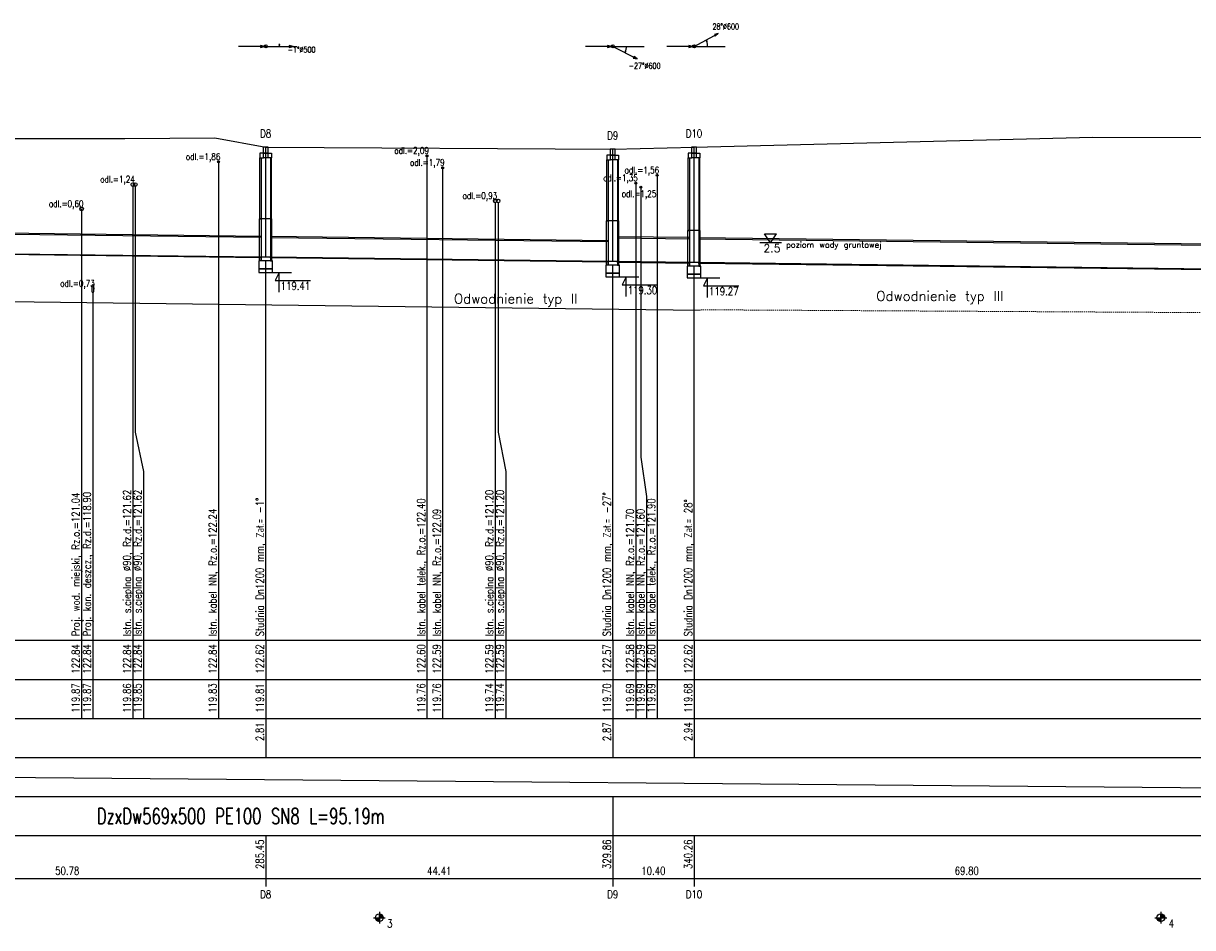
# Model space of a CAD drawing. Header units: metres. Extents: x 40 to 1286, y 26 to 259.
# Tile 3 of 4: x 665 to 964, y 26 to 258. Entities that reach past the tile are written whole.
import ezdxf
from ezdxf.enums import TextEntityAlignment as Align

# ---------------------------------------------------------------- set-up
doc = ezdxf.new("R2010")
doc.units = ezdxf.units.M
doc.header["$LTSCALE"] = 0.2
doc.linetypes.add('1.5_1.0', pattern=[2.5, 1.5, -1])
for name, color, linetype in [('!odwodnienie_typ_II', 5, 'CONTINUOUS'), ('!poziom_wody_gruntowej', 5, 'CONTINUOUS'), ('Liczby', 7, 'CONTINUOUS'), ('Linie_opisowe', 7, 'CONTINUOUS'), ('Linie_tabeli', 7, 'CONTINUOUS'), ('Odcinki', 7, 'CONTINUOUS'), ('Opis_PZ', 7, 'CONTINUOUS'), ('Opis_uzbr_p', 7, 'CONTINUOUS'), ('Osie', 7, 'CONTINUOUS'), ('Teren_istn', 3, 'CONTINUOUS'), ('Uzbr_podz', 7, 'CONTINUOUS'), ('Wezly', 7, 'CONTINUOUS'), ('Wymiary', 7, 'CONTINUOUS')]:
    doc.layers.add(name, color=color, linetype=linetype)
doc.layers.add('!odwodnienie_typ_III_iglofiltry', color=140, linetype='1.5_1.0', lineweight=18)
doc.styles.get("Standard").update_dxf_attribs({"font": 'txt.shx'})

msp = doc.modelspace()

# ---------------------------------------------------------------- linework, layer by layer
at = {"layer": '!odwodnienie_typ_II'}
msp.add_lwpolyline([(155.92, 195.23), (199.9, 192.51), (201.1, 192.44), (202.68, 192.41), (316.45, 190.99), (319.23, 190.96), (396.74, 189.99), (399.53, 189.95), (477.34, 188.98), (480.51, 188.94), (493.05, 188.78), (556.83, 187.99), (626.86, 187.11), (728.41, 185.84), (817.23, 184.73), (838.03, 184.47)], dxfattribs=at)
at = {"layer": '!odwodnienie_typ_III_iglofiltry'}
msp.add_lwpolyline([(838.2, 184.6), (1153.19, 182.81), (1273.18, 178.16)], dxfattribs=at)
at = {"layer": '!poziom_wody_gruntowej'}
for points in [[(856.05, 201.72), (854.52, 204.07)], [(854.52, 204.07), (857.57, 204.07)], [(856.05, 201.72), (857.57, 204.07)], [(858.85, 201.72), (853.25, 201.72)]]:
    msp.add_lwpolyline(points, dxfattribs=at)
at = {"layer": 'Liczby'}
for p, q in [((755.55, 28.07), (756.29, 29.93)), ((755.61, 28.05), (756.23, 29.95)), ((755.68, 28.03), (756.16, 29.97)), ((755.75, 28.02), (756.09, 29.98)), ((755.82, 28.01), (756.02, 29.99)), ((755.89, 28), (755.95, 30)), ((755.92, 30.5), (755.92, 27.5)), ((955.55, 28.07), (956.29, 29.93)), ((955.61, 28.05), (956.23, 29.95)), ((955.68, 28.03), (956.16, 29.97)), ((955.75, 28.02), (956.09, 29.98)), ((955.82, 28.01), (956.02, 29.99)), ((955.89, 28), (955.95, 30)), ((955.92, 30.5), (955.92, 27.5)), ((754.42, 29), (757.42, 29)), ((754.92, 28.93), (756.92, 29.07)), ((754.93, 28.86), (756.91, 29.14)), ((754.94, 28.79), (756.9, 29.21)), ((754.96, 28.72), (756.88, 29.28)), ((754.98, 28.66), (756.86, 29.34)), ((755.01, 28.59), (756.83, 29.41)), ((755.04, 28.53), (756.8, 29.47)), ((755.07, 28.47), (756.77, 29.53)), ((755.11, 28.41), (756.73, 29.59)), ((755.15, 28.36), (756.69, 29.64)), ((755.2, 28.31), (756.64, 29.69)), ((755.25, 28.26), (756.59, 29.74)), ((755.3, 28.21), (756.54, 29.79)), ((755.36, 28.17), (756.48, 29.83)), ((755.42, 28.13), (756.42, 29.87)), ((755.48, 28.1), (756.36, 29.9)), ((954.42, 29), (957.42, 29)), ((954.92, 28.93), (956.92, 29.07)), ((954.93, 28.86), (956.91, 29.14)), ((954.94, 28.79), (956.9, 29.21)), ((954.96, 28.72), (956.88, 29.28)), ((954.98, 28.66), (956.86, 29.34)), ((955.01, 28.59), (956.83, 29.41)), ((955.04, 28.53), (956.8, 29.47)), ((955.07, 28.47), (956.77, 29.53)), ((955.11, 28.41), (956.73, 29.59)), ((955.15, 28.36), (956.69, 29.64)), ((955.2, 28.31), (956.64, 29.69)), ((955.25, 28.26), (956.59, 29.74)), ((955.3, 28.21), (956.54, 29.79)), ((955.36, 28.17), (956.48, 29.83)), ((955.42, 28.13), (956.42, 29.87)), ((955.48, 28.1), (956.36, 29.9))]:
    msp.add_line(p, q, dxfattribs=at)
for centre in [(755.92, 29), (955.92, 29)]:
    msp.add_circle(centre, 1, dxfattribs=at)
at = {"layer": 'Linie_opisowe'}
for p, q in [((714.74, 222.43), (714.74, 100)), ((768.11, 224), (768.11, 100)), ((772.12, 220.95), (772.12, 100)), ((827.04, 219), (827.04, 100)), ((692.84, 216.2), (692.84, 100)), ((821.57, 217), (821.57, 100)), ((679.71, 210.4), (679.71, 100)), ((785.58, 212), (785.58, 100)), ((682.6, 189), (682.6, 100))]:
    msp.add_line(p, q, dxfattribs=at)
for points in [[(693.45, 216.2), (693.45, 153.24), (695.54, 143.24), (695.54, 100)], [(822.87, 216), (822.87, 146.84), (824.27, 136.84), (824.27, 100)], [(786.32, 212), (786.32, 153.24), (788.28, 143.24), (788.28, 100)]]:
    msp.add_lwpolyline(points, dxfattribs=at)
at = {"layer": 'Linie_tabeli'}
for p, q in [((155.92, 100), (1268.5, 100)), ((679.71, 100), (679.71, 90)), ((682.6, 100), (682.6, 90)), ((692.84, 100), (692.84, 90)), ((695.54, 100), (695.54, 90)), ((714.74, 100), (714.74, 90)), ((726.83, 100), (726.83, 70)), ((768.11, 100), (768.11, 90)), ((772.12, 100), (772.12, 90)), ((785.58, 100), (785.58, 90)), ((788.28, 100), (788.28, 90)), ((815.65, 100), (815.65, 70)), ((821.57, 100), (821.57, 90)), ((824.27, 100), (824.27, 90)), ((827.04, 100), (827.04, 90)), ((836.45, 100), (836.45, 70)), ((155.92, 90), (1268.5, 90)), ((679.71, 90), (679.71, 80)), ((682.6, 90), (682.6, 80)), ((692.84, 90), (692.84, 80)), ((695.54, 90), (695.54, 80)), ((714.74, 90), (714.74, 80)), ((768.11, 90), (768.11, 80)), ((772.12, 90), (772.12, 80)), ((785.58, 90), (785.58, 80)), ((788.28, 90), (788.28, 80)), ((821.57, 90), (821.57, 80)), ((824.27, 90), (824.27, 80)), ((827.04, 90), (827.04, 80)), ((155.92, 80), (1268.5, 80)), ((155.92, 70), (1268.5, 70)), ((203.1, 69), (1113.43, 61)), ((155.92, 60), (1268.5, 60)), ((815.65, 60), (815.65, 50)), ((155.92, 50), (1268.5, 50)), ((726.83, 50), (726.83, 37)), ((815.65, 50), (815.65, 37)), ((836.45, 50), (836.45, 37)), ((155.92, 39), (1268.5, 39))]:
    msp.add_line(p, q, dxfattribs=at)
for points in [[(726.83, 100), (726.83, 197.11)], [(815.65, 100), (815.65, 196)], [(836.45, 100), (836.45, 195.74)]]:
    msp.add_lwpolyline(points, dxfattribs=at)
at = {"layer": 'Odcinki'}
for points in [[(626.47, 204.38), (725.63, 203.14), (725.63, 203.39), (626.47, 204.63)], [(728.03, 203.11), (814.45, 202.03), (814.45, 202.28), (728.03, 203.36)], [(816.85, 203), (835.25, 202.77), (835.25, 203.07), (816.85, 203.3)], [(837.65, 202.74), (974.84, 201.03), (974.84, 201.33), (837.65, 203.04)], [(626.47, 199.38), (725.63, 198.14), (725.63, 197.89), (626.47, 199.13)], [(728.03, 198.11), (814.45, 197.03), (814.45, 196.78), (728.03, 197.86)], [(816.85, 197), (835.25, 196.77), (835.25, 196.47), (816.85, 196.7)], [(837.65, 196.74), (974.84, 195.03), (974.84, 194.73), (837.65, 196.44)]]:
    msp.add_lwpolyline(points, close=True, dxfattribs=at)
at = {"layer": 'Osie'}
for p, q in [((726.83, 252), (734.83, 252)), ((815.65, 252), (823.65, 252)), ((836.45, 252), (844.45, 252)), ((726.83, 198.13), (726.83, 226.21)), ((815.65, 197.02), (815.65, 225.7)), ((836.45, 196.76), (836.45, 226.22))]:
    msp.add_line(p, q, dxfattribs=at)
at = {"layer": 'Teren_istn'}
msp.add_lwpolyline([(625.4, 228.4), (690.74, 228.4), (713.82, 228.6), (726.83, 226.21), (726.9, 226.2), (727, 226.2), (815.65, 225.7), (815.72, 225.7), (836.45, 226.22), (938.5, 228.8), (976.04, 228.65), (1040.04, 228.4), (1115.43, 227.97), (1233.34, 227.3), (1233.61, 227.31), (1268.5, 228.1)], dxfattribs=at)
at = {"layer": 'Uzbr_podz'}
for centre, radius in [((714.74, 222.43), 0.25), ((768.11, 224), 0.25), ((772.12, 220.95), 0.25), ((827.04, 219), 0.25), ((692.84, 216.65), 0.472), ((692.84, 216.65), 0.45), ((693.45, 216.65), 0.472), ((693.45, 216.65), 0.45), ((821.57, 217), 0.25), ((822.87, 216), 0.25), ((785.58, 212.45), 0.472), ((785.58, 212.45), 0.45), ((786.32, 212.45), 0.472), ((786.32, 212.45), 0.45), ((679.71, 210.4), 0.472), ((679.71, 210.4), 0.45)]:
    msp.add_circle(centre, radius, dxfattribs=at)
for major_axis in [(0, -1.1), (0, -1)]:
    msp.add_ellipse((682.6, 190), major_axis=major_axis, ratio=0.2, dxfattribs=at)
at = {"layer": 'Wezly'}
for p, q in [((727.43, 224.71), (726.23, 224.71)), ((837.05, 224.72), (835.85, 224.72)), ((727.43, 223.51), (726.23, 223.51)), ((816.25, 224.2), (815.05, 224.2)), ((816.25, 223), (815.05, 223)), ((837.05, 223.52), (835.85, 223.52)), ((728.15, 207.91), (725.51, 207.91)), ((816.97, 207.4), (814.33, 207.4)), ((837.77, 204.92), (835.13, 204.92))]:
    msp.add_line(p, q, dxfattribs=at)
for points in [[(726.23, 224.71), (725.33, 224.71), (725.33, 223.51), (726.23, 223.51)], [(726.2, 224.71), (727.45, 224.71), (727.45, 226.21), (726.2, 226.21)], [(727.43, 224.71), (728.33, 224.71), (728.33, 223.51), (727.43, 223.51)], [(815.02, 224.2), (816.27, 224.2), (816.27, 225.7), (815.02, 225.7)], [(835.85, 224.72), (834.95, 224.72), (834.95, 223.52), (835.85, 223.52)], [(835.82, 224.72), (837.07, 224.72), (837.07, 226.22), (835.82, 226.22)], [(837.05, 224.72), (837.95, 224.72), (837.95, 223.52), (837.05, 223.52)], [(725.63, 207.91), (725.33, 207.91), (725.33, 223.51), (725.63, 223.51)], [(728.03, 207.91), (728.33, 207.91), (728.33, 223.51), (728.03, 223.51)], [(815.05, 224.2), (814.15, 224.2), (814.15, 223), (815.05, 223)], [(814.45, 207.4), (814.15, 207.4), (814.15, 223), (814.45, 223)], [(816.25, 224.2), (817.15, 224.2), (817.15, 223), (816.25, 223)], [(816.85, 207.4), (817.15, 207.4), (817.15, 223), (816.85, 223)], [(835.25, 204.92), (834.95, 204.92), (834.95, 223.52), (835.25, 223.52)], [(837.65, 204.92), (837.95, 204.92), (837.95, 223.52), (837.65, 223.52)], [(725.63, 197.11), (725.24, 197.11), (725.24, 207.91), (725.63, 207.91)], [(728.03, 197.11), (728.41, 197.11), (728.41, 207.91), (728.03, 207.91)], [(814.45, 196), (814.06, 196), (814.06, 207.4), (814.45, 207.4)], [(816.85, 196), (817.23, 196), (817.23, 207.4), (816.85, 207.4)], [(835.25, 195.74), (834.86, 195.74), (834.86, 204.92), (835.25, 204.92)], [(837.65, 195.74), (838.03, 195.74), (838.03, 204.92), (837.65, 204.92)], [(726.83, 197.11), (725.63, 197.11), (725.63, 198.14), (726.83, 198.13), (728.03, 198.11), (728.03, 197.11)], [(725.1, 195.11), (728.55, 195.11), (728.55, 197.11), (725.1, 197.11)], [(725.1, 194.11), (728.55, 194.11), (728.55, 195.11), (725.1, 195.11)], [(813.92, 194), (817.37, 194), (817.37, 196), (813.92, 196)], [(815.65, 196), (814.45, 196), (814.45, 197.03), (815.65, 197.02), (816.85, 197), (816.85, 196)], [(834.72, 193.74), (838.17, 193.74), (838.17, 195.74), (834.72, 195.74)], [(836.45, 195.74), (835.25, 195.74), (835.25, 196.77), (836.45, 196.76), (837.65, 196.74), (837.65, 195.74)], [(813.92, 193), (817.37, 193), (817.37, 194), (813.92, 194)], [(834.72, 192.74), (838.17, 192.74), (838.17, 193.74), (834.72, 193.74)]]:
    msp.add_lwpolyline(points, close=True, dxfattribs=at)
at = {"layer": 'Wymiary'}
for p, q in [((836.45, 252), (842.62, 255.29)), ((726.83, 252), (719.83, 252)), ((726.83, 252), (733.83, 251.94)), ((815.65, 252), (808.65, 252)), ((815.65, 252), (821.87, 248.79)), ((836.45, 252), (829.45, 252)), ((726.83, 194.11), (733.47, 194.11)), ((730.27, 194.11), (729.27, 192.11)), ((729.27, 192.11), (738.27, 192.11)), ((730.27, 189.11), (730.27, 194.11)), ((815.65, 193), (822.29, 193)), ((819.09, 193), (818.09, 191)), ((819.09, 188), (819.09, 193)), ((836.45, 192.74), (843.09, 192.74)), ((839.89, 192.74), (838.89, 190.74)), ((839.89, 187.74), (839.89, 192.74)), ((818.09, 191), (827.09, 191)), ((838.89, 190.74), (847.89, 190.74))]:
    msp.add_line(p, q, dxfattribs=at)
for points in [[(842.62, 255.29), (841.65, 255.07), (841.89, 254.61)], [(726.43, 252), (725.46, 252.26), (725.46, 251.74)], [(730.33, 251.97), (730.46, 252.45), (730.2, 252.45)], [(733.83, 251.94), (732.86, 252.2), (732.86, 251.69)], [(815.25, 252), (814.28, 252.26), (814.28, 251.74)], [(836.05, 252), (835.08, 252.26), (835.08, 251.74)], [(839.54, 253.65), (839.65, 253.16), (839.88, 253.28)], [(818.76, 250.4), (819.09, 250.77), (818.86, 250.88)], [(821.87, 248.79), (821.13, 249.46), (820.89, 249)]]:
    msp.add_lwpolyline(points, close=True, dxfattribs=at)
for points in [[(818.76, 250.4), (818.83, 250.55), (818.9, 250.7), (818.95, 250.85), (819, 251.01), (819.05, 251.17), (819.08, 251.34), (819.11, 251.5), (819.13, 251.67), (819.14, 251.83), (819.15, 252)], [(839.95, 252), (839.94, 252.17), (839.93, 252.34), (839.91, 252.51), (839.88, 252.68), (839.84, 252.85), (839.8, 253.01), (839.74, 253.18), (839.68, 253.34), (839.61, 253.49), (839.54, 253.65)]]:
    msp.add_lwpolyline(points, dxfattribs=at)
for centre in [(726.83, 252), (815.65, 252), (836.45, 252)]:
    msp.add_circle(centre, 0.4, dxfattribs=at)

# ---------------------------------------------------------------- texts
at = {"layer": '!odwodnienie_typ_II', "insert": (775, 188.68), "char_height": 2.5, "width": 81.5, "attachment_point": 1}
msp.add_mtext('Odwodnienie typ II', dxfattribs=at)
at = {"layer": '!odwodnienie_typ_III_iglofiltry', "insert": (883.1, 189.37), "char_height": 2.5, "width": 94, "attachment_point": 1}
msp.add_mtext('Odwodnienie typ III', dxfattribs=at)
at = {"layer": '!poziom_wody_gruntowej', "attachment_point": 1}
for s, insert, char_height, width in [('2.5', (854.26, 201.35), 2, 6.2), ('poziom wody gruntowej', (860, 202), 1.5, 116)]:
    msp.add_mtext(s, dxfattribs=dict(at, insert=insert, char_height=char_height, width=width))
at = {"layer": 'Liczby', "width": 0.8}
for s, height, p in [('28%%D%%C600', 1.5, (844.57, 256.33)), ('-1%%D%%C500', 1.5, (736.03, 250.42)), ('-27%%D%%C600', 1.5, (823.82, 246.28)), ('D8', 2, (726.83, 228.71)), ('D10', 2, (836.45, 228.72)), ('D9', 2, (815.65, 228.2)), ('50.78', 2, (676.05, 40)), ('44.41', 2, (771.24, 40)), ('10.40', 2, (826.05, 40)), ('69.80', 2, (906.24, 40)), ('D8', 2, (726.83, 34)), ('D9', 2, (815.65, 34)), ('D10', 2, (836.45, 34))]:
    msp.add_text(s, height=height, dxfattribs=at).set_placement(p, align=Align.CENTER)
for s, p in [('122.84', (679.21, 99)), ('122.84', (682.1, 99)), ('122.84', (692.34, 99)), ('122.84', (695.04, 99)), ('122.84', (714.24, 99)), ('122.62', (726.33, 99)), ('122.60', (767.61, 99)), ('122.59', (771.62, 99)), ('122.59', (785.08, 99)), ('122.59', (787.78, 99)), ('122.57', (815.15, 99)), ('122.58', (821.07, 99)), ('122.59', (823.77, 99)), ('122.60', (826.54, 99)), ('122.62', (835.95, 99)), ('119.87', (679.21, 89)), ('119.87', (682.1, 89)), ('119.86', (692.34, 89)), ('119.85', (695.04, 89)), ('119.83', (714.24, 89)), ('119.81', (726.33, 89)), ('119.76', (767.61, 89)), ('119.76', (771.62, 89)), ('119.74', (785.08, 89)), ('119.74', (787.78, 89)), ('119.70', (815.15, 89)), ('119.69', (821.07, 89)), ('119.69', (823.77, 89)), ('119.69', (826.54, 89)), ('119.68', (835.95, 89)), ('2.81', (726.33, 79)), ('2.87', (815.15, 79)), ('2.94', (835.95, 79)), ('285.45', (726.33, 49)), ('329.86', (815.15, 49)), ('340.26', (835.95, 49))]:
    msp.add_text(s, height=2, rotation=90, dxfattribs=at).set_placement(p, align=Align.RIGHT)
at = {"layer": 'Liczby', "width": 0.641208}
msp.add_text('DzxDw569x500 PE100 SN8 L=95.19m', height=4, dxfattribs=at).set_placement((683.66, 53), (757.26, 53), align=Align.FIT)
at = {"layer": 'Liczby', "width": 0.8}
for s, p in [('3', (757.92, 26.5)), ('4', (957.92, 26.5))]:
    msp.add_text(s, height=2, dxfattribs=at).set_placement(p)
at = {"layer": 'Opis_PZ', "width": 0.8}
for s, p in [('Studnia Dn1200 mm, Zał.= -1%%D', (726.33, 101)), ('Studnia Dn1200 mm, Zał.= -27%%D', (815.15, 101)), ('Studnia Dn1200 mm, Zał.= 28%%D', (835.95, 101))]:
    msp.add_text(s, height=2, rotation=90, dxfattribs=at).set_placement(p)
at = {"layer": 'Opis_uzbr_p', "width": 0.8}
for s, p in [('Proj. wod. miejski, Rz.o.=121.04', (679.21, 101)), ('Proj. kan. deszcz., Rz.d.=118.90', (682.1, 101)), ('Istn. s.cieplna %%C90, Rz.d.=121.62', (692.34, 101)), ('Istn. s.cieplna %%C90, Rz.d.=121.62', (695.04, 101)), ('Istn. s.cieplna %%C90, Rz.d.=121.20', (785.08, 101)), ('Istn. s.cieplna %%C90, Rz.d.=121.20', (787.78, 101)), ('Istn. kabel NN, Rz.o.=122.24', (714.24, 101)), ('Istn. kabel telek., Rz.o.=122.40', (767.61, 101)), ('Istn. kabel NN, Rz.o.=122.09', (771.62, 101)), ('Istn. kabel NN, Rz.o.=121.70', (821.07, 101)), ('Istn. kabel NN, Rz.o.=121.60', (823.77, 101)), ('Istn. kabel telek., Rz.o.=121.90', (826.54, 101))]:
    msp.add_text(s, height=2, rotation=90, dxfattribs=at).set_placement(p)
at = {"layer": 'Uzbr_podz', "width": 0.8}
for s, p in [('odl.=1,86', (715.24, 222.93)), ('odl.=2,09', (768.61, 224.5)), ('odl.=1,79', (772.62, 221.45)), ('odl.=1,24', (693.34, 217.15)), ('odl.=1,35', (822.07, 217.5)), ('odl.=1,56', (827.54, 219.5)), ('odl.=0,60', (680.21, 210.9)), ('odl.=0,93', (786.08, 212.95)), ('odl.=1,25', (826.81, 213.45)), ('odl.=0,73', (683.1, 190.5))]:
    msp.add_text(s, height=1.7, dxfattribs=at).set_placement(p, align=Align.RIGHT)
at = {"layer": 'Wymiary', "width": 0.8}
for s, p in [('119.41', (730.67, 189.71)), ('119.30', (819.49, 188.6)), ('119.27', (840.29, 188.34))]:
    msp.add_text(s, height=2, dxfattribs=at).set_placement(p)

doc.saveas('drawing.dxf')
